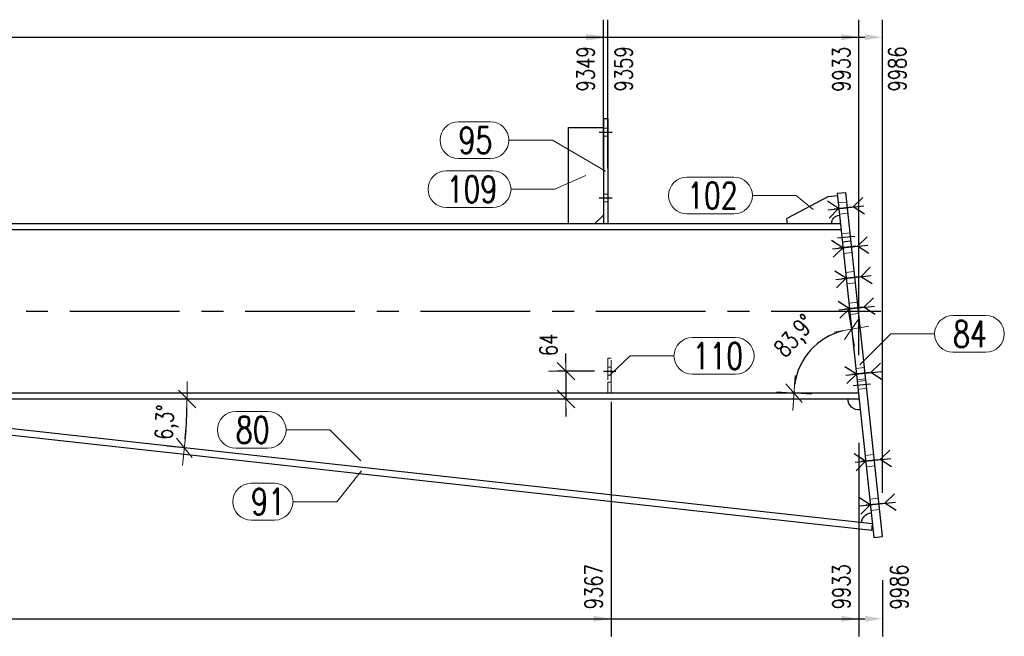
# Model space of a CAD drawing. Header units: millimetres. Extents: x 3526 to 4380, y 11541 to 12002.
# Tile 48 of 127: x 3772 to 3884, y 11751 to 11821. Entities that reach past the tile are written whole.
import ezdxf

# ---------------------------------------------------------------- set-up
doc = ezdxf.new("R2010")
doc.units = ezdxf.units.MM
doc.header["$LTSCALE"] = 10
doc.linetypes.add('HIDDEN', pattern=[0.375, 0.25, -0.125])
doc.linetypes.add('MITTE', pattern=[2, 1.25, -0.25, 0.25, -0.25])
doc.layers.get('Defpoints').update_dxf_attribs({"color": 1})
for name, color, linetype in [('PS_BOLT', 4, 'Continuous'), ('PS_MID', 5, 'MITTE'), ('PS_SHAPE', 3, 'Continuous')]:
    doc.layers.add(name, color=color, linetype=linetype)
for name, color, linetype, lineweight in [('PS_DIM', 4, 'Continuous', 13), ('PS_Hidden', 2, 'HIDDEN', 9), ('PS_Pos', 1, 'Continuous', 15), ('PS_SOLID', 7, 'Continuous', 30)]:
    doc.layers.add(name, color=color, linetype=linetype, lineweight=lineweight)
doc.styles.add('simplex', font='simplex.shx', dxfattribs={"width": 0.75})
doc.dimstyles.new('1_20_GŁ_DS1-LS20', dxfattribs={"dimtxt": 2, "dimasz": 2, "dimexe": 2, "dimexo": 5, "dimgap": 1, "dimtad": 1, "dimjust": 4, "dimdec": 0, "dimlfac": 20, "dimtxsty": 'simplex', "dimblk1": 'NONE', "dimsah": 1, "dimcen": 2, "dimclrd": 256, "dimclre": 256, "dimclrt": 4, "dimadec": 1, "dimazin": 0, "dimtfac": 1, "dimtdec": 0, "dimtmove": 2, "dimatfit": 3, "dimfxl": 1, "dimarcsym": 0})
doc.dimstyles.new('1_20_PRZ', dxfattribs={"dimtxt": 2, "dimasz": 1, "dimexe": 2, "dimexo": 5, "dimgap": 1, "dimtad": 1, "dimdec": 0, "dimlfac": 20, "dimtxsty": 'simplex', "dimblk": 'dimznak', "dimcen": 2, "dimse1": 1, "dimse2": 1, "dimclrd": 256, "dimclrt": 4, "dimadec": 1, "dimazin": 0, "dimtfac": 1, "dimtdec": 0, "dimtix": 1, "dimtmove": 2, "dimatfit": 3, "dimldrblk": 'dim-grot', "dimfxl": 1, "dimarcsym": 0})
doc.dimstyles.new('1_20_SC', dxfattribs={"dimtxt": 2, "dimasz": 1, "dimexe": 1, "dimexo": 1, "dimgap": 1, "dimtad": 1, "dimdec": 0, "dimlfac": 20, "dimtxsty": 'simplex', "dimblk": 'dimznak', "dimcen": 2, "dimclrd": 256, "dimclre": 256, "dimclrt": 4, "dimadec": 1, "dimazin": 0, "dimtfac": 1, "dimtdec": 0, "dimtix": 1, "dimtmove": 2, "dimatfit": 3, "dimldrblk": 'dim-grot', "dimfxl": 1, "dimarcsym": 0})

# ---------------------------------------------------------------- blocks, each defined once
blk = doc.blocks.new('dimznak')
at = {"color": 0}
for points in [[(0, 2), (0, -2)], [(-2, 0), (2, 0)]]:
    blk.add_lwpolyline(points, dxfattribs=at)
at = {"color": 2}
blk.add_lwpolyline([(1, 1), (-1, -1)], dxfattribs=at)
blk = doc.blocks.new('*D41')
at = {"layer": 'Defpoints', "color": 0, "transparency": 16777216}
for p in [(3865.36, 11801.55), (3863.68, 11784.82), (3709.96, 11778.75), (3867.79, 11778.75), (3869.55, 11762.27)]:
    blk.add_point(p, dxfattribs=at)
at = {"layer": 'PS_DIM', "lineweight": -2, "transparency": 16777216}
blk.add_arc((3867.79, 11778.75), 7.33, 103.9138, 172.1782, dxfattribs=at)
for p, rotation in [((3867.01, 11786.04), 10.00291172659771), ((3860.46, 11778.75), 266.0890910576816)]:
    blk.add_blockref('dimznak', p, dxfattribs=dict(at, rotation=rotation))
at = {"layer": 'PS_DIM', "color": 4, "transparency": 16777216, "insert": (3860.71, 11785.11), "char_height": 2, "attachment_point": 5, "rotation": 48.046, "style": 'simplex'}
blk.add_mtext('83,9°', dxfattribs=at)
blk = doc.blocks.new('dim-grot')
blk.add_hatch(color=256).paths.add_polyline_path([(0, 0), (-2, 0.5), (-2, -0.5)])
blk.add_lwpolyline([(0, 0), (-2, 0.5), (-2, -0.5), (0, 0)])
blk = doc.blocks.new('*D42')
at = {"layer": 'Defpoints', "color": 0, "transparency": 16777216}
for p in [(3709.96, 11778.07), (3867.86, 11778.07), (3752.9, 11776.69), (3791.09, 11774.35), (3869.38, 11763.83)]:
    blk.add_point(p, dxfattribs=at)
at = {"layer": 'PS_DIM', "lineweight": -2, "transparency": 16777216}
blk.add_arc((3740.43, 11778.07), 50.79, 354.8249, 358.8719, dxfattribs=at)
for p, rotation in [((3791.22, 11778.07), 89.43595851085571), ((3790.92, 11772.49), 264.2608571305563)]:
    blk.add_blockref('dimznak', p, dxfattribs=dict(at, rotation=rotation))
at = {"layer": 'PS_DIM', "color": 4, "transparency": 16777216, "insert": (3788.96, 11775.4), "char_height": 2, "attachment_point": 5, "rotation": 86.8484, "style": 'simplex'}
blk.add_mtext('6,3°', dxfattribs=at)
blk = doc.blocks.new('*D43')
at = {"layer": 'Defpoints', "color": 0, "transparency": 16777216}
for p in [(3838.71, 11781.25), (3834.44, 11778.07), (3838.71, 11778.07)]:
    blk.add_point(p, dxfattribs=at)
at = {"layer": 'PS_DIM', "lineweight": -2, "transparency": 16777216}
for p, q in [((3834.44, 11782.25), (3834.44, 11783.25)), ((3837.71, 11781.25), (3833.44, 11781.25)), ((3834.44, 11781.25), (3834.44, 11778.07)), ((3837.71, 11778.07), (3833.44, 11778.07)), ((3834.44, 11777.07), (3834.44, 11776.07))]:
    blk.add_line(p, q, dxfattribs=at)
for p, rotation in [((3834.44, 11781.25), 270), ((3834.44, 11778.07), 90)]:
    blk.add_blockref('dimznak', p, dxfattribs=dict(at, rotation=rotation))
at = {"layer": 'PS_DIM', "color": 4, "transparency": 16777216, "insert": (3832.44, 11784.25), "char_height": 2, "attachment_point": 5, "rotation": 90, "style": 'simplex'}
blk.add_mtext('64', dxfattribs=at)
blk = doc.blocks.new('*D76')
at = {"layer": 'Defpoints', "color": 0, "transparency": 16777216}
for p in [(3838.71, 11819.37), (3838.71, 11799.54), (3576.95, 11778.07)]:
    blk.add_point(p, dxfattribs=at)
at = {"layer": 'PS_DIM', "lineweight": -2, "transparency": 16777216}
for p, q in [((3576.95, 11783.07), (3576.95, 11821.37)), ((3838.71, 11804.54), (3838.71, 11821.37)), ((3576.95, 11819.37), (3836.71, 11819.37))]:
    blk.add_line(p, q, dxfattribs=at)
at = {"layer": 'PS_DIM', "transparency": 16777216}
blk.add_solid([(3836.71, 11819.71), (3836.71, 11819.04), (3838.71, 11819.37)], dxfattribs=at)
at = {"layer": 'PS_DIM', "color": 4, "transparency": 16777216, "insert": (3836.69, 11815.75), "char_height": 2, "attachment_point": 5, "rotation": 90, "style": 'simplex'}
blk.add_mtext('9349', dxfattribs=at)
blk = doc.blocks.new('_None')
blk = doc.blocks.new('*D77')
at = {"layer": 'Defpoints', "color": 0, "transparency": 16777216}
for p in [(3839.21, 11819.37), (3839.21, 11799.42), (3576.95, 11778.07)]:
    blk.add_point(p, dxfattribs=at)
at = {"layer": 'PS_DIM', "lineweight": -2, "transparency": 16777216}
for p, q in [((3576.95, 11783.07), (3576.95, 11821.37)), ((3839.21, 11804.42), (3839.21, 11821.37)), ((3576.95, 11819.37), (3837.21, 11819.37))]:
    blk.add_line(p, q, dxfattribs=at)
at = {"layer": 'PS_DIM', "transparency": 16777216}
blk.add_solid([(3837.21, 11819.71), (3837.21, 11819.04), (3839.21, 11819.37)], dxfattribs=at)
at = {"layer": 'PS_DIM', "color": 4, "transparency": 16777216, "insert": (3841.02, 11815.75), "char_height": 2, "attachment_point": 5, "rotation": 90, "style": 'simplex'}
blk.add_mtext('9359', dxfattribs=at)
blk = doc.blocks.new('*D78')
at = {"layer": 'Defpoints', "color": 0, "transparency": 16777216}
for p in [(3867.86, 11819.37), (3576.95, 11778.07), (3867.86, 11778.07)]:
    blk.add_point(p, dxfattribs=at)
at = {"layer": 'PS_DIM', "lineweight": -2, "transparency": 16777216}
for p, q in [((3576.95, 11783.07), (3576.95, 11821.37)), ((3867.86, 11783.07), (3867.86, 11821.37)), ((3576.95, 11819.37), (3865.86, 11819.37))]:
    blk.add_line(p, q, dxfattribs=at)
at = {"layer": 'PS_DIM', "transparency": 16777216}
blk.add_solid([(3865.86, 11819.71), (3865.86, 11819.04), (3867.86, 11819.37)], dxfattribs=at)
at = {"layer": 'PS_DIM', "color": 4, "transparency": 16777216, "insert": (3865.84, 11815.71), "char_height": 2, "attachment_point": 5, "rotation": 90, "style": 'simplex'}
blk.add_mtext('9933', dxfattribs=at)
blk = doc.blocks.new('*D79')
at = {"layer": 'Defpoints', "color": 0, "transparency": 16777216}
for p in [(3870.54, 11819.37), (3576.95, 11778.07), (3870.54, 11762.38)]:
    blk.add_point(p, dxfattribs=at)
at = {"layer": 'PS_DIM', "lineweight": -2, "transparency": 16777216}
for p, q in [((3576.95, 11783.07), (3576.95, 11821.37)), ((3870.54, 11767.38), (3870.54, 11821.37)), ((3576.95, 11819.37), (3868.54, 11819.37))]:
    blk.add_line(p, q, dxfattribs=at)
at = {"layer": 'PS_DIM', "transparency": 16777216}
blk.add_solid([(3868.54, 11819.71), (3868.54, 11819.04), (3870.54, 11819.37)], dxfattribs=at)
at = {"layer": 'PS_DIM', "color": 4, "transparency": 16777216, "insert": (3872.24, 11815.75), "char_height": 2, "attachment_point": 5, "rotation": 90, "style": 'simplex'}
blk.add_mtext('9986', dxfattribs=at)
blk = doc.blocks.new('*D87')
at = {"layer": 'Defpoints', "color": 0, "transparency": 16777216}
for p in [(3839.61, 11782.75), (3576.95, 11778.07), (3839.61, 11752.98)]:
    blk.add_point(p, dxfattribs=at)
at = {"layer": 'PS_DIM', "lineweight": -2, "transparency": 16777216}
for p, q in [((3839.61, 11777.75), (3839.61, 11750.98)), ((3576.95, 11773.07), (3576.95, 11750.98)), ((3576.95, 11752.98), (3837.61, 11752.98))]:
    blk.add_line(p, q, dxfattribs=at)
at = {"layer": 'PS_DIM', "transparency": 16777216}
blk.add_solid([(3837.61, 11753.32), (3837.61, 11752.65), (3839.61, 11752.98)], dxfattribs=at)
at = {"layer": 'PS_DIM', "color": 4, "transparency": 16777216, "insert": (3837.59, 11756.64), "char_height": 2, "attachment_point": 5, "rotation": 90, "style": 'simplex'}
blk.add_mtext('9367', dxfattribs=at)
blk = doc.blocks.new('*D88')
at = {"layer": 'Defpoints', "color": 0, "transparency": 16777216}
for p in [(3576.95, 11778.07), (3867.86, 11778.07), (3867.86, 11752.98)]:
    blk.add_point(p, dxfattribs=at)
at = {"layer": 'PS_DIM', "lineweight": -2, "transparency": 16777216}
for p, q in [((3576.95, 11773.07), (3576.95, 11750.98)), ((3867.86, 11773.07), (3867.86, 11750.98)), ((3576.95, 11752.98), (3865.86, 11752.98))]:
    blk.add_line(p, q, dxfattribs=at)
at = {"layer": 'PS_DIM', "transparency": 16777216}
blk.add_solid([(3865.86, 11753.32), (3865.86, 11752.65), (3867.86, 11752.98)], dxfattribs=at)
at = {"layer": 'PS_DIM', "color": 4, "transparency": 16777216, "insert": (3865.84, 11756.64), "char_height": 2, "attachment_point": 5, "rotation": 90, "style": 'simplex'}
blk.add_mtext('9933', dxfattribs=at)
blk = doc.blocks.new('*D89')
at = {"layer": 'Defpoints', "color": 0, "transparency": 16777216}
for p in [(3576.95, 11778.07), (3870.54, 11762.38), (3870.54, 11752.98)]:
    blk.add_point(p, dxfattribs=at)
at = {"layer": 'PS_DIM', "lineweight": -2, "transparency": 16777216}
for p, q in [((3576.95, 11773.07), (3576.95, 11750.98)), ((3870.54, 11757.38), (3870.54, 11750.98)), ((3576.95, 11752.98), (3868.54, 11752.98))]:
    blk.add_line(p, q, dxfattribs=at)
at = {"layer": 'PS_DIM', "transparency": 16777216}
blk.add_solid([(3868.54, 11753.32), (3868.54, 11752.65), (3870.54, 11752.98)], dxfattribs=at)
at = {"layer": 'PS_DIM', "color": 4, "transparency": 16777216, "insert": (3872.45, 11756.61), "char_height": 2, "attachment_point": 5, "rotation": 90, "style": 'simplex'}
blk.add_mtext('9986', dxfattribs=at)
blk = doc.blocks.new('*X542')
at = {"color": 30, "linetype": 'Continuous'}
for p, q in [((3870.81, 11766.18), (3871.91, 11767.26)), ((3869.15, 11766), (3867.85, 11766.83)), ((3867.96, 11765.88), (3872.01, 11766.31)), ((3868.06, 11764.92), (3869.15, 11766)), ((3872.11, 11765.35), (3870.81, 11766.18))]:
    blk.add_line(p, q, dxfattribs=at)
blk = doc.blocks.new('*X543')
at = {"color": 30, "linetype": 'Continuous'}
for p, q in [((3868.62, 11770.97), (3867.32, 11771.8)), ((3870.28, 11771.15), (3871.38, 11772.23)), ((3867.43, 11770.85), (3871.48, 11771.28)), ((3867.53, 11769.89), (3868.62, 11770.97)), ((3871.58, 11770.33), (3870.28, 11771.15))]:
    blk.add_line(p, q, dxfattribs=at)
blk = doc.blocks.new('*X544')
at = {"color": 30, "linetype": 'Continuous'}
for p, q in [((3865.54, 11799.81), (3864.25, 11800.64)), ((3867.21, 11799.99), (3868.3, 11801.07)), ((3864.35, 11799.68), (3868.4, 11800.12)), ((3864.45, 11798.73), (3865.54, 11799.81)), ((3868.5, 11799.16), (3867.21, 11799.99))]:
    blk.add_line(p, q, dxfattribs=at)
blk = doc.blocks.new('*X545')
at = {"color": 30, "linetype": 'Continuous'}
for p, q in [((3866.39, 11791.86), (3865.09, 11792.68)), ((3868.06, 11792.03), (3869.15, 11793.12)), ((3865.2, 11791.73), (3869.25, 11792.16)), ((3865.3, 11790.77), (3866.39, 11791.86)), ((3869.35, 11791.21), (3868.06, 11792.03))]:
    blk.add_line(p, q, dxfattribs=at)
blk = doc.blocks.new('*X547')
at = {"color": 30, "linetype": 'Continuous'}
for p, q in [((3866.39, 11791.86), (3865.09, 11792.68)), ((3868.06, 11792.03), (3869.15, 11793.12)), ((3865.2, 11791.73), (3869.25, 11792.16)), ((3865.3, 11790.77), (3866.39, 11791.86)), ((3869.35, 11791.21), (3868.06, 11792.03))]:
    blk.add_line(p, q, dxfattribs=at)
blk = doc.blocks.new('*X548')
at = {"color": 30, "linetype": 'Continuous'}
for p, q in [((3865.54, 11799.81), (3864.25, 11800.64)), ((3867.21, 11799.99), (3868.3, 11801.07)), ((3864.35, 11799.68), (3868.4, 11800.12)), ((3864.45, 11798.73), (3865.54, 11799.81)), ((3868.5, 11799.16), (3867.21, 11799.99))]:
    blk.add_line(p, q, dxfattribs=at)
blk = doc.blocks.new('*X549')
at = {"color": 30, "linetype": 'Continuous'}
for p, q in [((3867.56, 11780.92), (3866.26, 11781.75)), ((3869.22, 11781.1), (3870.31, 11782.18)), ((3866.36, 11780.79), (3870.42, 11781.22)), ((3866.47, 11779.84), (3867.56, 11780.92)), ((3870.52, 11780.27), (3869.22, 11781.1))]:
    blk.add_line(p, q, dxfattribs=at)
blk = doc.blocks.new('*X550')
at = {"color": 30, "linetype": 'Continuous'}
for p, q in [((3866.02, 11795.34), (3864.72, 11796.16)), ((3867.68, 11795.51), (3868.78, 11796.6)), ((3864.83, 11795.21), (3868.88, 11795.64)), ((3864.93, 11794.25), (3866.02, 11795.34)), ((3868.98, 11794.69), (3867.68, 11795.51))]:
    blk.add_line(p, q, dxfattribs=at)
blk = doc.blocks.new('*X551')
at = {"layer": 'PS_Hidden', "color": 2, "linetype": 'HIDDEN'}
for p, q in [((3839.21, 11808.97), (3838.71, 11808.97)), ((3839.21, 11808.07), (3838.71, 11808.07)), ((3839.21, 11801.47), (3838.71, 11801.47)), ((3839.21, 11800.57), (3838.71, 11800.57)), ((3865.47, 11800.46), (3866.47, 11800.56)), ((3865.61, 11799.16), (3866.6, 11799.27)), ((3865.85, 11796.93), (3866.84, 11797.03)), ((3865.94, 11796.03), (3866.94, 11796.14)), ((3865.95, 11795.98), (3866.94, 11796.09)), ((3866.09, 11794.69), (3867.08, 11794.8)), ((3866.32, 11792.5), (3867.32, 11792.61)), ((3866.46, 11791.21), (3867.45, 11791.32)), ((3866.69, 11789.02), (3867.69, 11789.13)), ((3866.83, 11787.73), (3867.82, 11787.84)), ((3839.21, 11782.75), (3839.21, 11780)), ((3839.61, 11782.75), (3839.21, 11782.75)), ((3839.61, 11780), (3839.61, 11782.75)), ((3839.61, 11781.7), (3839.21, 11781.7)), ((3867.49, 11781.56), (3868.48, 11781.67)), ((3839.61, 11780.8), (3839.21, 11780.8)), ((3867.63, 11780.27), (3868.62, 11780.38)), ((3839.21, 11778.75), (3839.21, 11780)), ((3839.21, 11780), (3839.61, 11780)), ((3839.61, 11780), (3839.61, 11778.75)), ((3867.65, 11780.07), (3868.64, 11780.18)), ((3867.74, 11779.18), (3868.74, 11779.28)), ((3868.55, 11771.62), (3869.54, 11771.73)), ((3868.69, 11770.33), (3869.68, 11770.43)), ((3869.08, 11766.65), (3870.07, 11766.76)), ((3869.22, 11765.36), (3870.21, 11765.46)), ((3869.39, 11763.83), (3869.38, 11763.83)), ((3869.39, 11763.77), (3869.39, 11763.83))]:
    blk.add_line(p, q, dxfattribs=at)
at = {"layer": 'PS_MID', "color": 5, "linetype": 'MITTE'}
for p, q in [((3838.21, 11808.52), (3839.71, 11808.52)), ((3838.21, 11808.52), (3839.71, 11808.52)), ((3838.21, 11808.52), (3839.71, 11808.52)), ((3838.21, 11808.52), (3839.71, 11808.52)), ((3838.21, 11801.02), (3839.71, 11801.02)), ((3838.21, 11801.02), (3839.71, 11801.02)), ((3838.21, 11801.02), (3839.71, 11801.02)), ((3838.21, 11801.02), (3839.71, 11801.02)), ((3867.03, 11799.97), (3865.04, 11799.76)), ((3867.03, 11799.97), (3865.04, 11799.76)), ((3867.39, 11796.64), (3865.4, 11796.43)), ((3867.39, 11796.64), (3865.4, 11796.43)), ((3867.51, 11795.5), (3865.52, 11795.28)), ((3867.51, 11795.5), (3865.52, 11795.28)), ((3867.88, 11792.02), (3865.89, 11791.8)), ((3867.88, 11792.02), (3865.89, 11791.8)), ((3868.25, 11788.54), (3866.26, 11788.32)), ((3868.25, 11788.54), (3866.26, 11788.32)), ((3870.36, 11788.07), (3709.96, 11788.07)), ((3838.71, 11781.25), (3840.11, 11781.25)), ((3869.05, 11781.08), (3867.06, 11780.87)), ((3869.05, 11781.08), (3867.06, 11780.87)), ((3869.19, 11779.78), (3867.2, 11779.57)), ((3869.19, 11779.78), (3867.2, 11779.57)), ((3870.11, 11771.13), (3868.12, 11770.92)), ((3870.11, 11771.13), (3868.12, 11770.92)), ((3870.64, 11766.16), (3868.65, 11765.95)), ((3870.64, 11766.16), (3868.65, 11765.95))]:
    blk.add_line(p, q, dxfattribs=at)
at = {"layer": 'PS_SOLID', "color": 7, "linetype": 'Continuous'}
for p, q in [((3838.71, 11810.07), (3838.71, 11798.07)), ((3839.21, 11810.07), (3838.71, 11810.07)), ((3839.21, 11810.07), (3839.21, 11798.07)), ((3834.71, 11798.07), (3834.71, 11809.07)), ((3834.71, 11809.07), (3838.71, 11809.07)), ((3865.36, 11801.55), (3866.35, 11801.66)), ((3870.54, 11762.38), (3866.35, 11801.66)), ((3864.39, 11801.2), (3859.63, 11798.68)), ((3864.39, 11801.2), (3865.38, 11801.3)), ((3865.36, 11801.55), (3869.55, 11762.27)), ((3837.71, 11798.07), (3838.71, 11799.07)), ((3859.69, 11798.07), (3859.63, 11798.68)), ((3865.73, 11798.07), (3709.96, 11798.07)), ((3865.8, 11797.4), (3709.96, 11797.4)), ((3867.79, 11778.75), (3709.96, 11778.75)), ((3867.86, 11778.07), (3709.96, 11778.07)), ((3869.31, 11763.08), (3752.82, 11775.95)), ((3869.38, 11763.83), (3752.9, 11776.69)), ((3869.31, 11763.08), (3869.39, 11763.77)), ((3869.55, 11762.27), (3870.54, 11762.38))]:
    blk.add_line(p, q, dxfattribs=at)
at = {"layer": 'PS_SOLID', "extrusion": (0, 0, -1)}
for centre, radius, start, end in [((-3865.73, 11798.07), 1, 0, 83.908), ((-3867.86, 11778.07), 1.25, 263.908, 0), ((-3869.38, 11763.83), 1.25, 6.3032, 83.908)]:
    blk.add_arc(centre, radius, start, end, dxfattribs=at)
blk = doc.blocks.new('*X554')
at = {"color": 30, "linetype": 'Continuous'}
for p, q in [((3868.62, 11770.97), (3867.32, 11771.8)), ((3870.28, 11771.15), (3871.38, 11772.23)), ((3867.43, 11770.85), (3871.48, 11771.28)), ((3867.53, 11769.89), (3868.62, 11770.97)), ((3871.58, 11770.33), (3870.28, 11771.15))]:
    blk.add_line(p, q, dxfattribs=at)
blk = doc.blocks.new('*X556')
at = {"color": 30, "linetype": 'Continuous'}
for p, q in [((3867.56, 11780.92), (3866.26, 11781.75)), ((3869.22, 11781.1), (3870.31, 11782.18)), ((3866.36, 11780.79), (3870.42, 11781.22)), ((3866.47, 11779.84), (3867.56, 11780.92)), ((3870.52, 11780.27), (3869.22, 11781.1))]:
    blk.add_line(p, q, dxfattribs=at)
blk = doc.blocks.new('*X557')
at = {"color": 30, "linetype": 'Continuous'}
for p, q in [((3868.43, 11788.55), (3869.52, 11789.64)), ((3866.76, 11788.38), (3865.47, 11789.2)), ((3865.57, 11788.25), (3869.62, 11788.68)), ((3865.67, 11787.29), (3866.76, 11788.38)), ((3869.72, 11787.73), (3868.43, 11788.55))]:
    blk.add_line(p, q, dxfattribs=at)
blk = doc.blocks.new('*X558')
at = {"color": 30, "linetype": 'Continuous'}
for p, q in [((3870.81, 11766.18), (3871.91, 11767.26)), ((3869.15, 11766), (3867.85, 11766.83)), ((3867.96, 11765.88), (3872.01, 11766.31)), ((3868.06, 11764.92), (3869.15, 11766)), ((3872.11, 11765.35), (3870.81, 11766.18))]:
    blk.add_line(p, q, dxfattribs=at)
blk = doc.blocks.new('*X560')
at = {"color": 30, "linetype": 'Continuous'}
for p, q in [((3868.43, 11788.55), (3869.52, 11789.64)), ((3866.76, 11788.38), (3865.47, 11789.2)), ((3865.57, 11788.25), (3869.62, 11788.68)), ((3865.67, 11787.29), (3866.76, 11788.38)), ((3869.72, 11787.73), (3868.43, 11788.55))]:
    blk.add_line(p, q, dxfattribs=at)
blk = doc.blocks.new('*X561')
at = {"color": 30, "linetype": 'Continuous'}
for p, q in [((3866.02, 11795.34), (3864.72, 11796.16)), ((3867.68, 11795.51), (3868.78, 11796.6)), ((3864.83, 11795.21), (3868.88, 11795.64)), ((3864.93, 11794.25), (3866.02, 11795.34)), ((3868.98, 11794.69), (3867.68, 11795.51))]:
    blk.add_line(p, q, dxfattribs=at)
blk = doc.blocks.new('*X568')
at = {"color": 1}
for p, q in [((3848.24, 11803.4), (3853.6, 11803.4)), ((3855.7, 11801.3), (3860.7, 11801.3)), ((3862.62, 11799.69), (3860.7, 11801.3)), ((3848.24, 11799.2), (3853.6, 11799.2))]:
    blk.add_line(p, q, dxfattribs=at)
for centre, start, end in [((3848.24, 11801.3), 90, 270), ((3853.6, 11801.3), 270, 90)]:
    blk.add_arc(centre, 2.1, start, end, dxfattribs=at)
at = {"color": 2, "style": 'simplex', "width": 0.75}
blk.add_text('102', height=3, dxfattribs=at).set_placement((3848.24, 11799.8))
blk = doc.blocks.new('*X569')
at = {"color": 1}
for p, q in [((3848.86, 11785.09), (3853.79, 11785.09)), ((3839.41, 11780.75), (3841.76, 11782.99)), ((3841.76, 11782.99), (3846.76, 11782.99)), ((3848.86, 11780.89), (3853.79, 11780.89))]:
    blk.add_line(p, q, dxfattribs=at)
for centre, start, end in [((3848.86, 11782.99), 90, 270), ((3853.79, 11782.99), 270, 90)]:
    blk.add_arc(centre, 2.1, start, end, dxfattribs=at)
at = {"color": 2, "style": 'simplex', "width": 0.75}
blk.add_text('110', height=3, dxfattribs=at).set_placement((3848.86, 11781.49))
blk = doc.blocks.new('*X570')
at = {"color": 1}
for p, q in [((3822.18, 11809.71), (3825.82, 11809.71)), ((3827.92, 11807.61), (3832.92, 11807.61)), ((3838.96, 11804.07), (3832.92, 11807.61)), ((3822.18, 11805.51), (3825.82, 11805.51))]:
    blk.add_line(p, q, dxfattribs=at)
for centre, start, end in [((3822.18, 11807.61), 90, 270), ((3825.82, 11807.61), 270, 90)]:
    blk.add_arc(centre, 2.1, start, end, dxfattribs=at)
at = {"color": 2, "style": 'simplex', "width": 0.75}
blk.add_text('95', height=3, dxfattribs=at).set_placement((3822.18, 11806.11))
blk = doc.blocks.new('*X571')
at = {"color": 1}
for p, q in [((3820.82, 11804.12), (3826.07, 11804.12)), ((3836.71, 11803.57), (3833.17, 11802.02)), ((3828.17, 11802.02), (3833.17, 11802.02)), ((3820.82, 11799.92), (3826.07, 11799.92))]:
    blk.add_line(p, q, dxfattribs=at)
for centre, start, end in [((3820.82, 11802.02), 90, 270), ((3826.07, 11802.02), 270, 90)]:
    blk.add_arc(centre, 2.1, start, end, dxfattribs=at)
at = {"color": 2, "style": 'simplex', "width": 0.75}
blk.add_text('109', height=3, dxfattribs=at).set_placement((3820.82, 11800.52))
blk = doc.blocks.new('*X577')
at = {"color": 1}
for p, q in [((3796.78, 11776.65), (3800.42, 11776.65)), ((3802.52, 11774.55), (3807.52, 11774.55)), ((3811.06, 11771.02), (3807.52, 11774.55)), ((3796.78, 11772.45), (3800.42, 11772.45))]:
    blk.add_line(p, q, dxfattribs=at)
for centre, start, end in [((3796.78, 11774.55), 90, 270), ((3800.42, 11774.55), 270, 90)]:
    blk.add_arc(centre, 2.1, start, end, dxfattribs=at)
at = {"color": 2, "style": 'simplex', "width": 0.75}
blk.add_text('80', height=3, dxfattribs=at).set_placement((3796.78, 11773.05))
blk = doc.blocks.new('*X578')
at = {"color": 1}
for p, q in [((3811.11, 11769.89), (3808.31, 11766.35)), ((3798.53, 11768.45), (3801.21, 11768.45)), ((3803.31, 11766.35), (3808.31, 11766.35)), ((3798.53, 11764.25), (3801.21, 11764.25))]:
    blk.add_line(p, q, dxfattribs=at)
for centre, start, end in [((3798.53, 11766.35), 90, 270), ((3801.21, 11766.35), 270, 90)]:
    blk.add_arc(centre, 2.1, start, end, dxfattribs=at)
at = {"color": 2, "style": 'simplex', "width": 0.75}
blk.add_text('91', height=3, dxfattribs=at).set_placement((3798.53, 11764.85))
blk = doc.blocks.new('*X579')
at = {"color": 1}
for p, q in [((3878.58, 11787.6), (3882.33, 11787.6)), ((3867.95, 11781.97), (3871.48, 11785.5)), ((3871.48, 11785.5), (3876.48, 11785.5)), ((3878.58, 11783.4), (3882.33, 11783.4))]:
    blk.add_line(p, q, dxfattribs=at)
for centre, start, end in [((3878.58, 11785.5), 90, 270), ((3882.33, 11785.5), 270, 90)]:
    blk.add_arc(centre, 2.1, start, end, dxfattribs=at)
at = {"color": 2, "style": 'simplex', "width": 0.75}
blk.add_text('84', height=3, dxfattribs=at).set_placement((3878.58, 11784))

msp = doc.modelspace()

# ---------------------------------------------------------------- block references
at = {"layer": 'PS_BOLT', "color": 30}
for name in ['*X544', '*X548', '*X550', '*X561', '*X545', '*X547', '*X557', '*X560', '*X549', '*X556', '*X543', '*X554', '*X542', '*X558']:
    msp.add_blockref(name, (0, 0), dxfattribs=at)
at = {"layer": 'PS_Pos'}
for name in ['*X570', '*X571', '*X568', '*X579', '*X569', '*X577', '*X578']:
    msp.add_blockref(name, (0, 0), dxfattribs=at)
at = {"layer": 'PS_SHAPE'}
msp.add_blockref('*X551', (0, 0), dxfattribs=at)

# ---------------------------------------------------------------- dimensions: what is measured, and where the dimension line sits
at = {"layer": 'PS_DIM'}
for base, p2, text, picture, middle in [((3838.709, 11819.373), (3838.709, 11799.542), '9349', '*D76', (3836.689, 11815.746)), ((3839.209, 11819.373), (3839.209, 11799.42), '9359', '*D77', (3841.018, 11815.746)), ((3867.861, 11819.373), (3867.861, 11778.071), '9933', '*D78', (3865.841, 11815.71)), ((3870.542, 11819.373), (3870.542, 11762.38), '9986', '*D79', (3872.244, 11815.746)), ((3839.609, 11752.982), (3839.609, 11782.746), '9367', '*D87', (3837.589, 11756.645)), ((3867.861, 11752.982), (3867.861, 11778.071), '9933', '*D88', (3865.841, 11756.645)), ((3870.542, 11752.982), (3870.542, 11762.38), '9986', '*D89', (3872.449, 11756.609))]:
    dim = msp.add_linear_dim(base=base, p1=(3576.952, 11778.071), p2=p2, text=text, dimstyle='1_20_GŁ_DS1-LS20', dxfattribs=at)
    dim.commit()
    dim.dimension.update_dxf_attribs({"geometry": picture, "text_midpoint": middle, "dimtype": 128, "text_rotation": 90})
for base, line1, line2, picture, middle in [((3863.683, 11784.819), ((3867.789, 11778.746), (3709.959, 11778.746)), ((3869.547, 11762.274), (3865.355, 11801.551)), '*D41', (3860.709, 11785.111)), ((3791.088, 11774.349), ((3867.861, 11778.071), (3709.959, 11778.071)), ((3869.382, 11763.828), (3752.903, 11776.694)), '*D42', (3788.961, 11775.399))]:
    dim = msp.add_angular_dim_2l(base=base, line1=line1, line2=line2, dimstyle='1_20_PRZ', dxfattribs=at)
    dim.commit()
    dim.dimension.update_dxf_attribs({"geometry": picture, "text_midpoint": middle})
dim = msp.add_linear_dim(base=(3834.43941512, 11778.07082019), p1=(3838.70851132, 11781.2458202), p2=(3838.70851132, 11778.07082019), angle=90, dimstyle='1_20_SC', dxfattribs=at)
dim.commit()
dim.dimension.update_dxf_attribs({"geometry": '*D43', "text_midpoint": (3832.43941512, 11784.25104968), "dimtype": 128})

doc.saveas('drawing.dxf')
